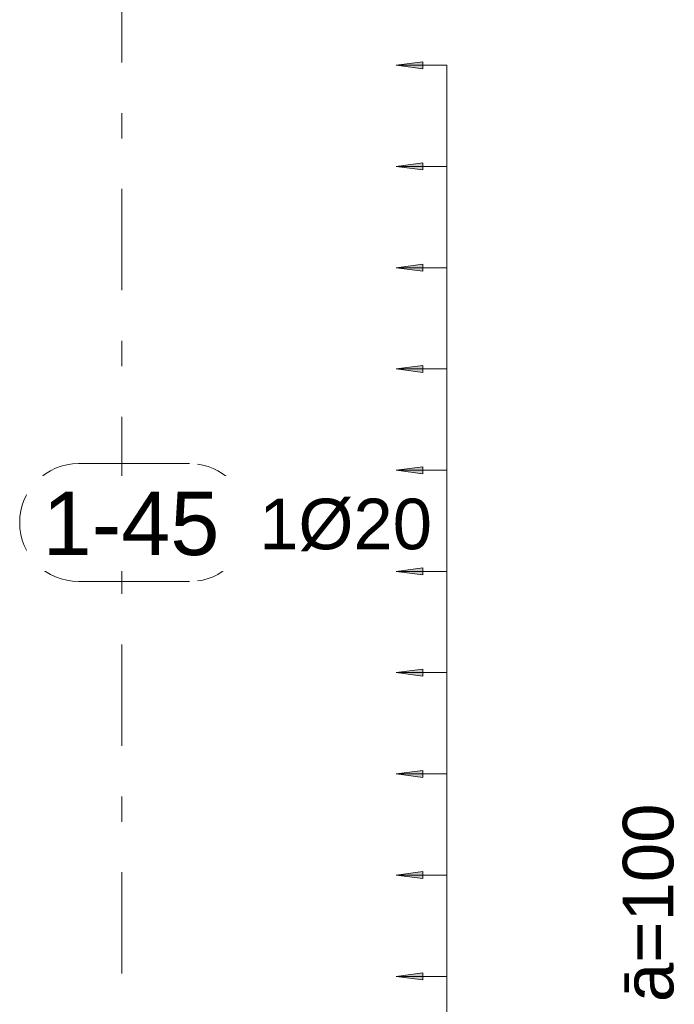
# Model space of a CAD drawing. Header units: millimetres. Extents: x -25607 to 9385, y 1894 to 10168.
# Tile 8 of 181: x -24096 to -23449, y 7692 to 8665. Entities that reach past the tile are written whole.
import ezdxf

# ---------------------------------------------------------------- set-up
doc = ezdxf.new("R2010")
doc.units = ezdxf.units.MM
doc.linetypes.add('Čára osnovy', pattern=[225, 100, -50, 25, -50])
for name, color, linetype, lineweight in [('A-ANNO-DIMS', 211, 'Continuous', 5), ('A-ANNO-DIMS-25', 211, 'Continuous', 5), ('S-GRID', 1, 'Continuous', 5), ('S-RBAR-IDEN', 171, 'Continuous', 5)]:
    doc.layers.add(name, color=color, linetype=linetype, lineweight=lineweight)
doc.styles.add('Arial', font='arial.ttf', dxfattribs={"height": 50})
doc.styles.add('Arial_1', font='arial.ttf', dxfattribs={"height": 62.5})
doc.dimstyles.new('Výztuž_kusy__řezy_', dxfattribs={"dimscale": 304.8, "dimtxt": 0.18, "dimasz": 0, "dimexe": 0, "dimexo": 0.0625, "dimgap": 0.082021, "dimtad": 1, "dimdec": 0, "dimzin": 0, "dimdsep": 46, "dimtxsty": 'Arial_1', "dimblk1": 'NONE', "dimblk2": 'NONE', "dimsah": 1, "dimcen": 0.09, "dimazin": 0, "dimtfac": 1, "dimtdec": 4, "dimtix": 1, "dimtmove": 0, "dimatfit": 3, "dimfxl": 0.164042, "dimfxlon": 1, "dimtvp": 1, "dimtfill": 1, "dimtolj": 1, "dimtzin": 0, "dimarcsym": 2})

# ---------------------------------------------------------------- blocks, each defined once
blk = doc.blocks.new('Popisek výztuže - _Typ_ množství_PRAVÝ _řezy_-573729-V4')
at = {"layer": 'S-RBAR-IDEN'}
for p, q in [((-24857.77, 9096.15), (-24967.46, 9096.15)), ((-24967.46, 8979.71), (-24857.77, 8979.71))]:
    blk.add_line(p, q, dxfattribs=at)
for centre, start, end in [((-24967.46, 9037.93), 90, 270), ((-24857.77, 9037.93), 277.64339, 82.35661)]:
    blk.add_arc(centre, 58.22, start, end, dxfattribs=at)
blk = doc.blocks.new('DIMBLOCK230-V4')
at = {"layer": 'A-ANNO-DIMS-25'}
for points in [[(-23724.01, 7720), (-23697.72, 7716.54), (-23697.72, 7723.46)], [(-23724.01, 7620), (-23697.72, 7616.54), (-23697.72, 7623.46)]]:
    blk.add_hatch(color=256, dxfattribs=at).paths.add_polyline_path(points)
for p, q in [((-23697.72, 7723.46), (-23724.01, 7720)), ((-23697.72, 7716.54), (-23697.72, 7723.46)), ((-23724.01, 7720), (-23697.72, 7716.54)), ((-23674.01, 7720), (-23724.01, 7720)), ((-23674.01, 7620), (-23674.01, 7720)), ((-23674.01, 7720), (-23674.01, 7720)), ((-23697.72, 7623.46), (-23724.01, 7620)), ((-23724.01, 7620), (-23697.72, 7616.54)), ((-23674.01, 7620), (-23724.01, 7620)), ((-23697.72, 7616.54), (-23697.72, 7623.46)), ((-23674.01, 7620), (-23674.01, 7620))]:
    blk.add_line(p, q, dxfattribs=at)
blk = doc.blocks.new('_None')
blk = doc.blocks.new('DIMBLOCK231-V4')
at = {"layer": 'A-ANNO-DIMS-25'}
for points in [[(-23724.01, 7820), (-23697.72, 7816.54), (-23697.72, 7823.46)], [(-23724.01, 7720), (-23697.72, 7716.54), (-23697.72, 7723.46)]]:
    blk.add_hatch(color=256, dxfattribs=at).paths.add_polyline_path(points)
for p, q in [((-23697.72, 7823.46), (-23724.01, 7820)), ((-23724.01, 7820), (-23697.72, 7816.54)), ((-23674.01, 7820), (-23724.01, 7820)), ((-23697.72, 7816.54), (-23697.72, 7823.46)), ((-23674.01, 7720), (-23674.01, 7820)), ((-23674.01, 7820), (-23674.01, 7820)), ((-23697.72, 7723.46), (-23724.01, 7720)), ((-23697.72, 7716.54), (-23697.72, 7723.46)), ((-23724.01, 7720), (-23697.72, 7716.54)), ((-23674.01, 7720), (-23724.01, 7720)), ((-23674.01, 7720), (-23674.01, 7720))]:
    blk.add_line(p, q, dxfattribs=at)
blk = doc.blocks.new('DIMBLOCK232-V4')
at = {"layer": 'A-ANNO-DIMS-25'}
for points in [[(-23724.01, 7920), (-23697.72, 7916.54), (-23697.72, 7923.46)], [(-23724.01, 7820), (-23697.72, 7816.54), (-23697.72, 7823.46)]]:
    blk.add_hatch(color=256, dxfattribs=at).paths.add_polyline_path(points)
for p, q in [((-23697.72, 7923.46), (-23724.01, 7920)), ((-23724.01, 7920), (-23697.72, 7916.54)), ((-23674.01, 7920), (-23724.01, 7920)), ((-23697.72, 7916.54), (-23697.72, 7923.46)), ((-23674.01, 7820), (-23674.01, 7920)), ((-23674.01, 7920), (-23674.01, 7920)), ((-23697.72, 7823.46), (-23724.01, 7820)), ((-23724.01, 7820), (-23697.72, 7816.54)), ((-23674.01, 7820), (-23724.01, 7820)), ((-23697.72, 7816.54), (-23697.72, 7823.46)), ((-23674.01, 7820), (-23674.01, 7820))]:
    blk.add_line(p, q, dxfattribs=at)
blk = doc.blocks.new('DIMBLOCK233-V4')
at = {"layer": 'A-ANNO-DIMS-25'}
for points in [[(-23724.01, 8020), (-23697.72, 8016.54), (-23697.72, 8023.46)], [(-23724.01, 7920), (-23697.72, 7916.54), (-23697.72, 7923.46)]]:
    blk.add_hatch(color=256, dxfattribs=at).paths.add_polyline_path(points)
for p, q in [((-23697.72, 8023.46), (-23724.01, 8020)), ((-23724.01, 8020), (-23697.72, 8016.54)), ((-23674.01, 8020), (-23724.01, 8020)), ((-23697.72, 8016.54), (-23697.72, 8023.46)), ((-23674.01, 7920), (-23674.01, 8020)), ((-23674.01, 8020), (-23674.01, 8020)), ((-23697.72, 7923.46), (-23724.01, 7920)), ((-23724.01, 7920), (-23697.72, 7916.54)), ((-23674.01, 7920), (-23724.01, 7920)), ((-23697.72, 7916.54), (-23697.72, 7923.46)), ((-23674.01, 7920), (-23674.01, 7920))]:
    blk.add_line(p, q, dxfattribs=at)
blk = doc.blocks.new('DIMBLOCK234-V4')
at = {"layer": 'A-ANNO-DIMS-25'}
for points in [[(-23724.01, 8120), (-23697.72, 8116.54), (-23697.72, 8123.46)], [(-23724.01, 8020), (-23697.72, 8016.54), (-23697.72, 8023.46)]]:
    blk.add_hatch(color=256, dxfattribs=at).paths.add_polyline_path(points)
for p, q in [((-23697.72, 8123.46), (-23724.01, 8120)), ((-23697.72, 8116.54), (-23697.72, 8123.46)), ((-23724.01, 8120), (-23697.72, 8116.54)), ((-23674.01, 8120), (-23724.01, 8120)), ((-23674.01, 8020), (-23674.01, 8120)), ((-23674.01, 8120), (-23674.01, 8120)), ((-23697.72, 8023.46), (-23724.01, 8020)), ((-23724.01, 8020), (-23697.72, 8016.54)), ((-23674.01, 8020), (-23724.01, 8020)), ((-23697.72, 8016.54), (-23697.72, 8023.46)), ((-23674.01, 8020), (-23674.01, 8020))]:
    blk.add_line(p, q, dxfattribs=at)
blk = doc.blocks.new('DIMBLOCK235-V4')
at = {"layer": 'A-ANNO-DIMS-25'}
for points in [[(-23724.01, 8220), (-23697.72, 8216.54), (-23697.72, 8223.46)], [(-23724.01, 8120), (-23697.72, 8116.54), (-23697.72, 8123.46)]]:
    blk.add_hatch(color=256, dxfattribs=at).paths.add_polyline_path(points)
for p, q in [((-23697.72, 8223.46), (-23724.01, 8220)), ((-23724.01, 8220), (-23697.72, 8216.54)), ((-23674.01, 8220), (-23724.01, 8220)), ((-23697.72, 8216.54), (-23697.72, 8223.46)), ((-23674.01, 8120), (-23674.01, 8220)), ((-23674.01, 8220), (-23674.01, 8220)), ((-23697.72, 8123.46), (-23724.01, 8120)), ((-23697.72, 8116.54), (-23697.72, 8123.46)), ((-23724.01, 8120), (-23697.72, 8116.54)), ((-23674.01, 8120), (-23724.01, 8120)), ((-23674.01, 8120), (-23674.01, 8120))]:
    blk.add_line(p, q, dxfattribs=at)
blk = doc.blocks.new('DIMBLOCK236-V4')
at = {"layer": 'A-ANNO-DIMS-25'}
for points in [[(-23724.01, 8320), (-23697.72, 8316.54), (-23697.72, 8323.46)], [(-23724.01, 8220), (-23697.72, 8216.54), (-23697.72, 8223.46)]]:
    blk.add_hatch(color=256, dxfattribs=at).paths.add_polyline_path(points)
for p, q in [((-23697.72, 8323.46), (-23724.01, 8320)), ((-23724.01, 8320), (-23697.72, 8316.54)), ((-23674.01, 8320), (-23724.01, 8320)), ((-23697.72, 8316.54), (-23697.72, 8323.46)), ((-23674.01, 8220), (-23674.01, 8320)), ((-23674.01, 8320), (-23674.01, 8320)), ((-23697.72, 8223.46), (-23724.01, 8220)), ((-23724.01, 8220), (-23697.72, 8216.54)), ((-23674.01, 8220), (-23724.01, 8220)), ((-23697.72, 8216.54), (-23697.72, 8223.46)), ((-23674.01, 8220), (-23674.01, 8220))]:
    blk.add_line(p, q, dxfattribs=at)
blk = doc.blocks.new('DIMBLOCK237-V4')
at = {"layer": 'A-ANNO-DIMS-25'}
for points in [[(-23724.01, 8420), (-23697.72, 8416.54), (-23697.72, 8423.46)], [(-23724.01, 8320), (-23697.72, 8316.54), (-23697.72, 8323.46)]]:
    blk.add_hatch(color=256, dxfattribs=at).paths.add_polyline_path(points)
for p, q in [((-23697.72, 8423.46), (-23724.01, 8420)), ((-23697.72, 8416.54), (-23697.72, 8423.46)), ((-23724.01, 8420), (-23697.72, 8416.54)), ((-23674.01, 8420), (-23724.01, 8420)), ((-23674.01, 8320), (-23674.01, 8420)), ((-23674.01, 8420), (-23674.01, 8420)), ((-23697.72, 8323.46), (-23724.01, 8320)), ((-23724.01, 8320), (-23697.72, 8316.54)), ((-23674.01, 8320), (-23724.01, 8320)), ((-23697.72, 8316.54), (-23697.72, 8323.46)), ((-23674.01, 8320), (-23674.01, 8320))]:
    blk.add_line(p, q, dxfattribs=at)
blk = doc.blocks.new('DIMBLOCK238-V4')
at = {"layer": 'A-ANNO-DIMS-25'}
for points in [[(-23724.01, 8520), (-23697.72, 8516.54), (-23697.72, 8523.46)], [(-23724.01, 8420), (-23697.72, 8416.54), (-23697.72, 8423.46)]]:
    blk.add_hatch(color=256, dxfattribs=at).paths.add_polyline_path(points)
for p, q in [((-23697.72, 8523.46), (-23724.01, 8520)), ((-23697.72, 8516.54), (-23697.72, 8523.46)), ((-23724.01, 8520), (-23697.72, 8516.54)), ((-23674.01, 8520), (-23724.01, 8520)), ((-23674.01, 8420), (-23674.01, 8520)), ((-23674.01, 8520), (-23674.01, 8520)), ((-23697.72, 8423.46), (-23724.01, 8420)), ((-23697.72, 8416.54), (-23697.72, 8423.46)), ((-23724.01, 8420), (-23697.72, 8416.54)), ((-23674.01, 8420), (-23724.01, 8420)), ((-23674.01, 8420), (-23674.01, 8420))]:
    blk.add_line(p, q, dxfattribs=at)
blk = doc.blocks.new('DIMBLOCK239-V4')
at = {"layer": 'A-ANNO-DIMS-25'}
for points in [[(-23724.01, 8620), (-23697.72, 8616.54), (-23697.72, 8623.46)], [(-23724.01, 8520), (-23697.72, 8516.54), (-23697.72, 8523.46)]]:
    blk.add_hatch(color=256, dxfattribs=at).paths.add_polyline_path(points)
for p, q in [((-23697.72, 8623.46), (-23724.01, 8620)), ((-23724.01, 8620), (-23697.72, 8616.54)), ((-23674.01, 8620), (-23724.01, 8620)), ((-23697.72, 8616.54), (-23697.72, 8623.46)), ((-23674.01, 8520), (-23674.01, 8620)), ((-23674.01, 8620), (-23674.01, 8620)), ((-23697.72, 8523.46), (-23724.01, 8520)), ((-23697.72, 8516.54), (-23697.72, 8523.46)), ((-23724.01, 8520), (-23697.72, 8516.54)), ((-23674.01, 8520), (-23724.01, 8520)), ((-23674.01, 8520), (-23674.01, 8520))]:
    blk.add_line(p, q, dxfattribs=at)
blk = doc.blocks.new('DIMBLOCK240-V4')
at = {"layer": 'A-ANNO-DIMS-25'}
for points in [[(-23724.01, 8620), (-23697.72, 8616.54), (-23697.72, 8623.46)], [(-23724.01, 8520), (-23697.72, 8516.54), (-23697.72, 8523.46)], [(-23724.01, 8420), (-23697.72, 8416.54), (-23697.72, 8423.46)], [(-23724.01, 8320), (-23697.72, 8316.54), (-23697.72, 8323.46)], [(-23724.01, 8220), (-23697.72, 8216.54), (-23697.72, 8223.46)], [(-23724.01, 8120), (-23697.72, 8116.54), (-23697.72, 8123.46)], [(-23724.01, 8020), (-23697.72, 8016.54), (-23697.72, 8023.46)], [(-23724.01, 7920), (-23697.72, 7916.54), (-23697.72, 7923.46)], [(-23724.01, 7820), (-23697.72, 7816.54), (-23697.72, 7823.46)], [(-23724.01, 7720), (-23697.72, 7716.54), (-23697.72, 7723.46)], [(-23724.01, 7620), (-23697.72, 7616.54), (-23697.72, 7623.46)], [(-23724.01, 7520), (-23697.72, 7516.54), (-23697.72, 7523.46)], [(-23724.01, 7420), (-23697.72, 7416.54), (-23697.72, 7423.46)], [(-23724.01, 7320), (-23697.72, 7316.54), (-23697.72, 7323.46)], [(-23724.01, 7220), (-23697.72, 7216.54), (-23697.72, 7223.46)], [(-23724.01, 7120), (-23697.72, 7116.54), (-23697.72, 7123.46)], [(-23724.01, 7020), (-23697.72, 7016.54), (-23697.72, 7023.46)], [(-23724.01, 6920), (-23697.72, 6916.54), (-23697.72, 6923.46)], [(-23724.01, 6820), (-23697.72, 6816.54), (-23697.72, 6823.46)], [(-23724.01, 6720), (-23697.72, 6716.54), (-23697.72, 6723.46)], [(-23724.01, 6620), (-23697.72, 6616.54), (-23697.72, 6623.46)], [(-23724.01, 6520), (-23697.72, 6516.54), (-23697.72, 6523.46)], [(-23724.01, 6420), (-23697.72, 6416.54), (-23697.72, 6423.46)], [(-23724.01, 6320), (-23697.72, 6316.54), (-23697.72, 6323.46)], [(-23724.01, 6220), (-23697.72, 6216.54), (-23697.72, 6223.46)], [(-23724.01, 6120), (-23697.72, 6116.54), (-23697.72, 6123.46)], [(-23724.01, 6020), (-23697.72, 6016.54), (-23697.72, 6023.46)], [(-23724.01, 5920), (-23697.72, 5916.54), (-23697.72, 5923.46)]]:
    blk.add_hatch(color=256, dxfattribs=at).paths.add_polyline_path(points)
for p, q in [((-23697.72, 8623.46), (-23724.01, 8620)), ((-23724.01, 8620), (-23697.72, 8616.54)), ((-23674.01, 8620), (-23724.01, 8620)), ((-23697.72, 8616.54), (-23697.72, 8623.46)), ((-23674.01, 5920), (-23674.01, 8620)), ((-23674.01, 8520), (-23674.01, 8620)), ((-23674.01, 8620), (-23674.01, 8620)), ((-23697.72, 8523.46), (-23724.01, 8520)), ((-23697.72, 8516.54), (-23697.72, 8523.46)), ((-23724.01, 8520), (-23697.72, 8516.54)), ((-23674.01, 8520), (-23724.01, 8520)), ((-23674.01, 8420), (-23674.01, 8520)), ((-23674.01, 8520), (-23674.01, 8520)), ((-23697.72, 8423.46), (-23724.01, 8420)), ((-23697.72, 8416.54), (-23697.72, 8423.46)), ((-23724.01, 8420), (-23697.72, 8416.54)), ((-23674.01, 8420), (-23724.01, 8420)), ((-23674.01, 8320), (-23674.01, 8420)), ((-23674.01, 8420), (-23674.01, 8420)), ((-23697.72, 8323.46), (-23724.01, 8320)), ((-23724.01, 8320), (-23697.72, 8316.54)), ((-23674.01, 8320), (-23724.01, 8320)), ((-23697.72, 8316.54), (-23697.72, 8323.46)), ((-23674.01, 8220), (-23674.01, 8320)), ((-23674.01, 8320), (-23674.01, 8320)), ((-23697.72, 8223.46), (-23724.01, 8220)), ((-23724.01, 8220), (-23697.72, 8216.54)), ((-23674.01, 8220), (-23724.01, 8220)), ((-23697.72, 8216.54), (-23697.72, 8223.46)), ((-23674.01, 8120), (-23674.01, 8220)), ((-23674.01, 8220), (-23674.01, 8220)), ((-23697.72, 8123.46), (-23724.01, 8120)), ((-23697.72, 8116.54), (-23697.72, 8123.46)), ((-23724.01, 8120), (-23697.72, 8116.54)), ((-23674.01, 8120), (-23724.01, 8120)), ((-23674.01, 8020), (-23674.01, 8120)), ((-23674.01, 8120), (-23674.01, 8120)), ((-23697.72, 8023.46), (-23724.01, 8020)), ((-23724.01, 8020), (-23697.72, 8016.54)), ((-23674.01, 8020), (-23724.01, 8020)), ((-23697.72, 8016.54), (-23697.72, 8023.46)), ((-23674.01, 7920), (-23674.01, 8020)), ((-23674.01, 8020), (-23674.01, 8020)), ((-23697.72, 7923.46), (-23724.01, 7920)), ((-23724.01, 7920), (-23697.72, 7916.54)), ((-23674.01, 7920), (-23724.01, 7920)), ((-23697.72, 7916.54), (-23697.72, 7923.46)), ((-23674.01, 7820), (-23674.01, 7920)), ((-23674.01, 7920), (-23674.01, 7920)), ((-23697.72, 7823.46), (-23724.01, 7820)), ((-23724.01, 7820), (-23697.72, 7816.54)), ((-23674.01, 7820), (-23724.01, 7820)), ((-23697.72, 7816.54), (-23697.72, 7823.46)), ((-23674.01, 7720), (-23674.01, 7820)), ((-23674.01, 7820), (-23674.01, 7820)), ((-23697.72, 7723.46), (-23724.01, 7720)), ((-23697.72, 7716.54), (-23697.72, 7723.46)), ((-23724.01, 7720), (-23697.72, 7716.54)), ((-23674.01, 7720), (-23724.01, 7720)), ((-23674.01, 7620), (-23674.01, 7720)), ((-23674.01, 7720), (-23674.01, 7720)), ((-23697.72, 7623.46), (-23724.01, 7620)), ((-23724.01, 7620), (-23697.72, 7616.54)), ((-23674.01, 7620), (-23724.01, 7620)), ((-23697.72, 7616.54), (-23697.72, 7623.46)), ((-23674.01, 7520), (-23674.01, 7620)), ((-23674.01, 7620), (-23674.01, 7620)), ((-23697.72, 7523.46), (-23724.01, 7520)), ((-23724.01, 7520), (-23697.72, 7516.54)), ((-23674.01, 7520), (-23724.01, 7520)), ((-23697.72, 7516.54), (-23697.72, 7523.46)), ((-23674.01, 7420), (-23674.01, 7520)), ((-23674.01, 7520), (-23674.01, 7520)), ((-23697.72, 7423.46), (-23724.01, 7420)), ((-23697.72, 7416.54), (-23697.72, 7423.46)), ((-23724.01, 7420), (-23697.72, 7416.54)), ((-23674.01, 7420), (-23724.01, 7420)), ((-23674.01, 7320), (-23674.01, 7420)), ((-23674.01, 7420), (-23674.01, 7420)), ((-23697.72, 7323.46), (-23724.01, 7320)), ((-23724.01, 7320), (-23697.72, 7316.54)), ((-23674.01, 7320), (-23724.01, 7320)), ((-23697.72, 7316.54), (-23697.72, 7323.46)), ((-23674.01, 7220), (-23674.01, 7320)), ((-23674.01, 7320), (-23674.01, 7320)), ((-23697.72, 7223.46), (-23724.01, 7220)), ((-23724.01, 7220), (-23697.72, 7216.54)), ((-23674.01, 7220), (-23724.01, 7220)), ((-23697.72, 7216.54), (-23697.72, 7223.46)), ((-23674.01, 7120), (-23674.01, 7220)), ((-23674.01, 7220), (-23674.01, 7220)), ((-23697.72, 7123.46), (-23724.01, 7120)), ((-23724.01, 7120), (-23697.72, 7116.54)), ((-23674.01, 7120), (-23724.01, 7120)), ((-23697.72, 7116.54), (-23697.72, 7123.46)), ((-23674.01, 7020), (-23674.01, 7120)), ((-23674.01, 7120), (-23674.01, 7120)), ((-23697.72, 7023.46), (-23724.01, 7020)), ((-23697.72, 7016.54), (-23697.72, 7023.46)), ((-23724.01, 7020), (-23697.72, 7016.54)), ((-23674.01, 7020), (-23724.01, 7020)), ((-23674.01, 6920), (-23674.01, 7020)), ((-23674.01, 7020), (-23674.01, 7020)), ((-23697.72, 6923.46), (-23724.01, 6920)), ((-23724.01, 6920), (-23697.72, 6916.54)), ((-23674.01, 6920), (-23724.01, 6920)), ((-23697.72, 6916.54), (-23697.72, 6923.46)), ((-23674.01, 6820), (-23674.01, 6920)), ((-23674.01, 6920), (-23674.01, 6920)), ((-23697.72, 6823.46), (-23724.01, 6820)), ((-23724.01, 6820), (-23697.72, 6816.54)), ((-23674.01, 6820), (-23724.01, 6820)), ((-23697.72, 6816.54), (-23697.72, 6823.46)), ((-23674.01, 6720), (-23674.01, 6820)), ((-23674.01, 6820), (-23674.01, 6820)), ((-23697.72, 6723.46), (-23724.01, 6720)), ((-23697.72, 6716.54), (-23697.72, 6723.46)), ((-23724.01, 6720), (-23697.72, 6716.54)), ((-23674.01, 6720), (-23724.01, 6720)), ((-23674.01, 6620), (-23674.01, 6720)), ((-23674.01, 6720), (-23674.01, 6720)), ((-23697.72, 6623.46), (-23724.01, 6620)), ((-23724.01, 6620), (-23697.72, 6616.54)), ((-23674.01, 6620), (-23724.01, 6620)), ((-23697.72, 6616.54), (-23697.72, 6623.46)), ((-23674.01, 6520), (-23674.01, 6620)), ((-23674.01, 6620), (-23674.01, 6620)), ((-23697.72, 6523.46), (-23724.01, 6520)), ((-23724.01, 6520), (-23697.72, 6516.54)), ((-23674.01, 6520), (-23724.01, 6520)), ((-23697.72, 6516.54), (-23697.72, 6523.46)), ((-23674.01, 6420), (-23674.01, 6520)), ((-23674.01, 6520), (-23674.01, 6520)), ((-23697.72, 6423.46), (-23724.01, 6420)), ((-23724.01, 6420), (-23697.72, 6416.54)), ((-23674.01, 6420), (-23724.01, 6420)), ((-23697.72, 6416.54), (-23697.72, 6423.46)), ((-23674.01, 6320), (-23674.01, 6420)), ((-23674.01, 6420), (-23674.01, 6420)), ((-23697.72, 6323.46), (-23724.01, 6320)), ((-23697.72, 6316.54), (-23697.72, 6323.46)), ((-23724.01, 6320), (-23697.72, 6316.54)), ((-23674.01, 6320), (-23724.01, 6320)), ((-23674.01, 6220), (-23674.01, 6320)), ((-23674.01, 6320), (-23674.01, 6320)), ((-23697.72, 6223.46), (-23724.01, 6220)), ((-23724.01, 6220), (-23697.72, 6216.54)), ((-23674.01, 6220), (-23724.01, 6220)), ((-23697.72, 6216.54), (-23697.72, 6223.46)), ((-23674.01, 6120), (-23674.01, 6220)), ((-23674.01, 6220), (-23674.01, 6220)), ((-23697.72, 6123.46), (-23724.01, 6120)), ((-23724.01, 6120), (-23697.72, 6116.54)), ((-23674.01, 6120), (-23724.01, 6120)), ((-23697.72, 6116.54), (-23697.72, 6123.46)), ((-23674.01, 6020), (-23674.01, 6120)), ((-23674.01, 6120), (-23674.01, 6120)), ((-23697.72, 6023.46), (-23724.01, 6020)), ((-23697.72, 6016.54), (-23697.72, 6023.46)), ((-23724.01, 6020), (-23697.72, 6016.54)), ((-23674.01, 6020), (-23724.01, 6020)), ((-23674.01, 5920), (-23674.01, 6020)), ((-23674.01, 6020), (-23674.01, 6020)), ((-23697.72, 5923.46), (-23724.01, 5920)), ((-23697.72, 5916.54), (-23697.72, 5923.46)), ((-23724.01, 5920), (-23697.72, 5916.54)), ((-23674.01, 5920), (-23724.01, 5920)), ((-23674.01, 5920), (-23674.01, 5920))]:
    blk.add_line(p, q, dxfattribs=at)

msp = doc.modelspace()

# ---------------------------------------------------------------- linework, layer by layer
at = {"layer": 'S-GRID', "linetype": 'Čára osnovy', "lineweight": 9}
msp.add_line((-23995, 4797.76), (-23995, 9992.7), dxfattribs=at)

# ---------------------------------------------------------------- block references
at = {"layer": 'S-RBAR-IDEN'}
msp.add_blockref('Popisek výztuže - _Typ_ množství_PRAVÝ _řezy_-573729-V4', (929.62, -869.69), dxfattribs=at)

# ---------------------------------------------------------------- texts
at = {"layer": 'S-RBAR-IDEN', "insert": (-23859.43, 8191.87), "char_height": 50, "width": 210.443, "attachment_point": 1, "style": 'Arial', "bg_fill": 3, "box_fill_scale": 1.25, "bg_fill_color": 256, "bg_fill_true_color": 13158600, "bg_fill_transparency": 0}
msp.add_mtext('1Ø20', dxfattribs=at)
at = {"layer": 'S-RBAR-IDEN', "insert": (-23500.02, 7694.55), "char_height": 50, "width": 242.5105, "attachment_point": 1, "rotation": 90, "style": 'Arial', "bg_fill": 3, "box_fill_scale": 1.25, "bg_fill_color": 256, "bg_fill_true_color": 13158600, "bg_fill_transparency": 0}
msp.add_mtext('ā=100', dxfattribs=at)

# ---------------------------------------------------------------- dimensions: what is measured, and where the dimension line sits
at = {"layer": 'A-ANNO-DIMS'}
for base, p1, p2, picture, middle in [((-23674.01, 8620), (-23724.01, 8520), (-23724.01, 8620), 'DIMBLOCK239-V4', (-23674.01, 8570)), ((-23674.01, 8520), (-23724.01, 8420), (-23724.01, 8520), 'DIMBLOCK238-V4', (-23674.01, 8470)), ((-23674.01, 8420), (-23724.01, 8320), (-23724.01, 8420), 'DIMBLOCK237-V4', (-23674.01, 8370)), ((-23674.01, 8320), (-23724.01, 8220), (-23724.01, 8320), 'DIMBLOCK236-V4', (-23674.01, 8270)), ((-23674.01, 8120), (-23724.01, 8020), (-23724.01, 8120), 'DIMBLOCK234-V4', (-23674.01, 8070)), ((-23674.01, 8020), (-23724.01, 7920), (-23724.01, 8020), 'DIMBLOCK233-V4', (-23674.01, 7970)), ((-23674.01, 7920), (-23724.01, 7820), (-23724.01, 7920), 'DIMBLOCK232-V4', (-23674.01, 7870)), ((-23674.01, 7820), (-23724.01, 7720), (-23724.01, 7820), 'DIMBLOCK231-V4', (-23674.01, 7770)), ((-23674.01, 7720), (-23724.01, 7620), (-23724.01, 7720), 'DIMBLOCK230-V4', (-23674.01, 7670))]:
    dim = msp.add_linear_dim(base=base, p1=p1, p2=p2, angle=90, text=' ', dimstyle='Výztuž_kusy__řezy_', override={"dimpost": '<>', "dimfxl": 100}, dxfattribs=at)
    dim.commit()
    dim.dimension.update_dxf_attribs({"geometry": picture, "text_midpoint": middle})

# ---------------------------------------------------------------- next in the draw order: texts
at = {"layer": 'S-RBAR-IDEN', "insert": (-24073.42, 8198.62), "char_height": 62.5, "width": 210.443, "attachment_point": 1, "style": 'Arial_1', "bg_fill": 3, "box_fill_scale": 1.25, "bg_fill_color": 256, "bg_fill_true_color": 13158600, "bg_fill_transparency": 0}
msp.add_mtext('1-45', dxfattribs=at)

# ---------------------------------------------------------------- next in the draw order: dimensions: what is measured, and where the dimension line sits
at = {"layer": 'A-ANNO-DIMS'}
for base, p1, p2, text, override, picture, middle in [((-23674.01, 8620), (-23724.01, 5920), (-23724.01, 8620), '100 2700', {"dimpost": '<>', "dimblk1": 'None', "dimblk2": 'None', "dimsah": 1, "dimfxl": 2700}, 'DIMBLOCK240-V4', (-23730.92, 7270)), ((-23674.01, 8220), (-23724.01, 8120), (-23724.01, 8220), ' ', {"dimpost": '<>', "dimfxl": 100}, 'DIMBLOCK235-V4', (-23674.01, 8170))]:
    dim = msp.add_linear_dim(base=base, p1=p1, p2=p2, angle=90, text=text, dimstyle='Výztuž_kusy__řezy_', override=override, dxfattribs=at)
    dim.commit()
    dim.dimension.update_dxf_attribs({"geometry": picture, "text_midpoint": middle})

doc.saveas('drawing.dxf')
